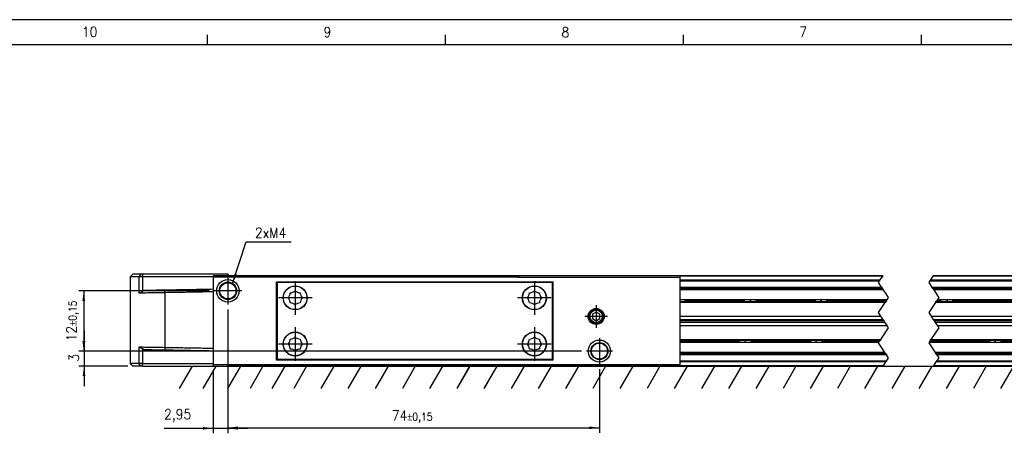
# Model space of a CAD drawing. Header units: millimetres. Extents: x -500 to 1029, y -592 to 328.
# Tile 5 of 24: x -376 to -180, y 245 to 328. Entities that reach past the tile are written whole.
import ezdxf

# ---------------------------------------------------------------- set-up
doc = ezdxf.new("R2010")
doc.units = ezdxf.units.MM
doc.linetypes.add('DOT_CENTER', pattern=[14, 12, -1, 0, -1])
doc.layers.add('1', color=7, linetype='Continuous')
doc.styles.add('CONVERTER_12', font='txt.shx', dxfattribs={"width": 0.9})
doc.dimstyles.new('ME10_DIM_15', dxfattribs={"dimtxt": 2, "dimasz": 2, "dimexe": 1, "dimexo": 1, "dimgap": 1, "dimtad": 1, "dimdsep": 46, "dimtxsty": 'CONVERTER_12', "dimsah": 1, "dimcen": 0.09, "dimclrd": 2, "dimclre": 2, "dimclrt": 2, "dimadec": 0, "dimazin": 0, "dimtfac": 1, "dimtdec": 4, "dimtix": 1, "dimtmove": 0, "dimatfit": 3, "dimfxl": 1, "dimtolj": 1, "dimtzin": 0, "dimarcsym": 0})
doc.dimstyles.new('ME10_DIM_16', dxfattribs={"dimtxt": 2, "dimasz": 2, "dimexe": 1, "dimexo": 1, "dimgap": 1, "dimtad": 1, "dimdsep": 46, "dimtxsty": 'CONVERTER_12', "dimsah": 1, "dimcen": 0.09, "dimclrd": 2, "dimclre": 2, "dimclrt": 2, "dimadec": 0, "dimazin": 0, "dimtol": 1, "dimtp": 0.15, "dimtm": 0.15, "dimtfac": 0.75, "dimtdec": 0, "dimtix": 1, "dimtmove": 0, "dimatfit": 3, "dimfxl": 1, "dimtolj": 1, "dimtzin": 0, "dimarcsym": 0})
doc.dimstyles.new('ME10_DIM_19', dxfattribs={"dimtxt": 2, "dimasz": 2, "dimexe": 1, "dimexo": 1, "dimgap": 1, "dimtad": 1, "dimdsep": 46, "dimtxsty": 'CONVERTER_12', "dimsah": 1, "dimcen": 0.09, "dimclrd": 2, "dimclre": 2, "dimclrt": 2, "dimadec": 0, "dimazin": 0, "dimtfac": 1, "dimtdec": 4, "dimtix": 1, "dimtmove": 0, "dimatfit": 3, "dimfxl": 1, "dimtolj": 1, "dimtzin": 0, "dimarcsym": 0})
doc.dimstyles.new('ME10_DIM_20', dxfattribs={"dimtxt": 2, "dimasz": 2, "dimexe": 1, "dimexo": 1, "dimgap": 1, "dimtad": 1, "dimdsep": 46, "dimtxsty": 'CONVERTER_12', "dimsah": 1, "dimcen": 0.09, "dimclrd": 2, "dimclre": 2, "dimclrt": 2, "dimadec": 0, "dimazin": 0, "dimtol": 1, "dimtp": 0.15, "dimtm": 0.15, "dimtfac": 0.75, "dimtdec": 0, "dimtix": 1, "dimtmove": 0, "dimatfit": 3, "dimfxl": 1, "dimtolj": 1, "dimtzin": 0, "dimarcsym": 0})
doc.dimstyles.get("Standard").update_dxf_attribs({"dimtxt": 0.18, "dimasz": 0.18, "dimexe": 0.18, "dimexo": 0.0625, "dimgap": 0.09, "dimtad": 0, "dimtih": 1, "dimtoh": 1, "dimdec": 4, "dimzin": 0, "dimdsep": 46, "dimtxsty": 'Standard', "dimcen": 0.09, "dimadec": 0, "dimazin": 0, "dimtfac": 1, "dimtdec": 4, "dimtofl": 0, "dimtmove": 0, "dimatfit": 3, "dimfxl": 1, "dimtolj": 1, "dimtzin": 0, "dimarcsym": 0})

# ---------------------------------------------------------------- blocks, each defined once
blk = doc.blocks.new('REGLA_S-670-T__6', base_point=(-353.8, 258.75))
at = {"color": 7, "linetype": 'Continuous'}
for p, q in [((-353.3, 277.05), (-353.8, 276.55)), ((-353.8, 276.55), (-353.8, 259.25)), ((-352.1, 276.55), (-353.8, 276.55)), ((-351.72, 277.05), (-353.3, 277.05)), ((-351.36, 276.55), (-352.1, 276.55)), ((-351.35, 277.05), (-351.72, 277.05)), ((-337.3, 276.55), (-351.36, 276.55)), ((-334.3, 277.05), (-351.35, 277.05)), ((-334.3, 277.05), (-334.3, 276.75)), ((-316.17, 276.75), (-334.3, 276.75)), ((-276.43, 276.75), (-316.17, 276.75)), ((-244.3, 276.75), (-276.43, 276.75)), ((-203.87, 276.75), (-244.3, 276.75)), ((-122.39, 276.75), (-193.87, 276.75)), ((-351.04, 273.81), (-351.36, 273.59)), ((-244.3, 274.21), (-203.98, 274.21)), ((-193.98, 274.21), (-122.49, 274.21)), ((-244.3, 268.7), (-204.31, 268.7)), ((-194.31, 268.7), (-122.82, 268.7)), ((-244.3, 268.04), (-203.86, 268.04)), ((-203.67, 267.75), (-244.3, 267.75)), ((-203.48, 267.46), (-244.3, 267.46)), ((-203.04, 266.8), (-244.3, 266.8)), ((-193.86, 268.04), (-122.38, 268.04)), ((-122.19, 267.75), (-193.67, 267.75)), ((-122, 267.46), (-193.48, 267.46)), ((-121.56, 266.8), (-193.04, 266.8)), ((-351.04, 261.99), (-351.36, 262.21)), ((-203.37, 261.29), (-244.3, 261.29)), ((-121.88, 261.29), (-193.37, 261.29)), ((-352.1, 259.25), (-353.8, 259.25)), ((-353.3, 258.75), (-353.8, 259.25)), ((-351.36, 259.25), (-352.1, 259.25)), ((-351.36, 259.25), (-337.3, 259.25)), ((-351.72, 258.75), (-353.3, 258.75)), ((-351.35, 258.75), (-351.72, 258.75)), ((-351.35, 258.75), (-337.3, 258.75)), ((-337.3, 258.75), (-334.35, 258.75)), ((-328.57, 258.75), (-334.3, 258.75)), ((-320.03, 258.75), (-328.57, 258.75)), ((-316.17, 258.75), (-320.03, 258.75)), ((-276.43, 258.75), (-316.17, 258.75)), ((-272.57, 258.75), (-276.43, 258.75)), ((-264.03, 258.75), (-272.57, 258.75)), ((-244.3, 258.75), (-264.03, 258.75)), ((-203.87, 258.75), (-244.3, 258.75)), ((-193.87, 258.75), (-122.39, 258.75))]:
    blk.add_line(p, q, dxfattribs=at)
at = {"color": 3, "linetype": 'Continuous'}
for p, q in [((-351.72, 277.05), (-352.1, 276.55)), ((-352.1, 276.55), (-352.1, 273.29)), ((-351.35, 277.05), (-351.36, 276.55)), ((-351.36, 276.55), (-351.36, 273.59)), ((-276.48, 276.65), (-316.11, 276.65)), ((-203.94, 276.65), (-244.3, 276.65)), ((-122.46, 276.65), (-193.94, 276.65)), ((-244.3, 275.93), (-204.42, 275.93)), ((-244.3, 275.75), (-204.54, 275.75)), ((-194.54, 275.75), (-123.06, 275.75)), ((-194.42, 275.93), (-122.94, 275.93)), ((-346.92, 273.38), (-346.92, 273.88)), ((-346.92, 273.38), (-346.92, 262.42)), ((-244.3, 274.49), (-204.17, 274.49)), ((-244.3, 274.01), (-203.84, 274.01)), ((-194.17, 274.49), (-122.68, 274.49)), ((-193.84, 274.01), (-122.36, 274.01)), ((-203.05, 271.98), (-244.3, 271.98)), ((-244.3, 271.64), (-203.28, 271.64)), ((-203.41, 271.44), (-244.3, 271.44)), ((-121.93, 271.44), (-193.41, 271.44)), ((-193.28, 271.64), (-121.8, 271.64)), ((-121.57, 271.98), (-193.05, 271.98)), ((-244.3, 264.06), (-204.33, 264.06)), ((-204.46, 263.86), (-244.3, 263.86)), ((-244.3, 263.52), (-204.69, 263.52)), ((-194.69, 263.52), (-123.21, 263.52)), ((-122.98, 263.86), (-194.46, 263.86)), ((-194.33, 264.06), (-122.85, 264.06)), ((-352.1, 262.51), (-352.1, 259.25)), ((-351.36, 262.21), (-351.36, 259.25)), ((-346.92, 262.42), (-346.92, 261.92)), ((-203.5, 261.49), (-244.3, 261.49)), ((-203.18, 261.01), (-244.3, 261.01)), ((-122.02, 261.49), (-193.5, 261.49)), ((-121.69, 261.01), (-193.18, 261.01)), ((-351.72, 258.75), (-352.1, 259.25)), ((-351.35, 258.75), (-351.36, 259.25)), ((-203.2, 259.75), (-244.3, 259.75)), ((-203.33, 259.57), (-244.3, 259.57)), ((-121.84, 259.57), (-193.33, 259.57)), ((-121.72, 259.75), (-193.2, 259.75)), ((-316.11, 258.85), (-276.48, 258.85)), ((-244.3, 258.85), (-203.81, 258.85)), ((-193.81, 258.85), (-122.32, 258.85))]:
    blk.add_line(p, q, dxfattribs=at)
at = {"color": 2, "linetype": 'DOT_CENTER'}
for p, q in [((-204.42, 275.93), (-203.94, 276.65)), ((-203.94, 276.65), (-203.87, 276.75)), ((-193.94, 276.65), (-194.42, 275.93)), ((-193.87, 276.75), (-193.94, 276.65)), ((-204.77, 275.4), (-204.54, 275.75)), ((-204.17, 274.49), (-204.77, 275.4)), ((-204.54, 275.75), (-204.42, 275.93)), ((-194.54, 275.75), (-194.77, 275.4)), ((-194.77, 275.4), (-194.17, 274.49)), ((-194.42, 275.93), (-194.54, 275.75)), ((-204.17, 274.49), (-203.98, 274.21)), ((-203.84, 274.01), (-203.98, 274.21)), ((-203.12, 272.92), (-203.84, 274.01)), ((-202.77, 272.4), (-203.12, 272.92)), ((-193.98, 274.21), (-194.17, 274.49)), ((-193.98, 274.21), (-193.84, 274.01)), ((-193.84, 274.01), (-193.17, 273)), ((-193.17, 273), (-193.12, 272.92)), ((-193.12, 272.92), (-192.77, 272.4)), ((-203.18, 271.78), (-244.3, 271.78)), ((-204.77, 269.4), (-203.41, 271.44)), ((-203.28, 271.64), (-203.41, 271.44)), ((-203.28, 271.64), (-203.18, 271.78)), ((-203.18, 271.78), (-203.13, 271.86)), ((-203.13, 271.86), (-203.05, 271.98)), ((-203.05, 271.98), (-202.77, 272.4)), ((-193.41, 271.44), (-194.77, 269.4)), ((-193.41, 271.44), (-193.28, 271.64)), ((-193.18, 271.78), (-193.28, 271.64)), ((-193.13, 271.86), (-193.18, 271.78)), ((-121.7, 271.78), (-193.18, 271.78)), ((-193.05, 271.98), (-193.13, 271.86)), ((-192.77, 272.4), (-193.05, 271.98)), ((-204.31, 268.7), (-204.77, 269.4)), ((-204.21, 268.55), (-204.31, 268.7)), ((-194.77, 269.4), (-194.31, 268.7)), ((-194.31, 268.7), (-194.21, 268.55)), ((-203.86, 268.04), (-204.21, 268.55)), ((-203.67, 267.75), (-203.86, 268.04)), ((-203.48, 267.46), (-203.67, 267.75)), ((-203.14, 266.95), (-203.48, 267.46)), ((-203.04, 266.8), (-203.14, 266.95)), ((-202.77, 266.4), (-203.04, 266.8)), ((-194.21, 268.55), (-193.86, 268.04)), ((-193.86, 268.04), (-193.67, 267.75)), ((-193.67, 267.75), (-193.48, 267.46)), ((-193.48, 267.46), (-193.14, 266.95)), ((-193.14, 266.95), (-193.04, 266.8)), ((-193.04, 266.8), (-192.77, 266.4)), ((-204.33, 264.06), (-202.77, 266.4)), ((-192.77, 266.4), (-194.33, 264.06)), ((-244.3, 263.72), (-204.56, 263.72)), ((-204.77, 263.4), (-204.69, 263.52)), ((-204.23, 262.58), (-204.77, 263.4)), ((-204.69, 263.52), (-204.61, 263.65)), ((-204.61, 263.65), (-204.56, 263.72)), ((-204.56, 263.72), (-204.46, 263.86)), ((-204.33, 264.06), (-204.46, 263.86)), ((-194.69, 263.52), (-194.77, 263.4)), ((-194.77, 263.4), (-194.23, 262.58)), ((-194.61, 263.65), (-194.69, 263.52)), ((-194.56, 263.72), (-194.61, 263.65)), ((-194.46, 263.86), (-194.56, 263.72)), ((-194.56, 263.72), (-123.08, 263.72)), ((-194.46, 263.86), (-194.33, 264.06)), ((-203.5, 261.49), (-204.23, 262.58)), ((-203.37, 261.29), (-203.5, 261.49)), ((-203.37, 261.29), (-203.18, 261.01)), ((-202.77, 260.4), (-203.18, 261.01)), ((-194.23, 262.58), (-193.5, 261.49)), ((-193.5, 261.49), (-193.37, 261.29)), ((-193.18, 261.01), (-193.37, 261.29)), ((-193.18, 261.01), (-192.77, 260.4)), ((-203.74, 258.95), (-203.81, 258.85)), ((-203.74, 258.95), (-203.33, 259.57)), ((-203.33, 259.57), (-203.2, 259.75)), ((-203.2, 259.75), (-202.77, 260.4)), ((-193.74, 258.95), (-193.81, 258.85)), ((-193.33, 259.57), (-193.74, 258.95)), ((-193.2, 259.75), (-193.33, 259.57)), ((-192.77, 260.4), (-193.2, 259.75)), ((-203.81, 258.85), (-203.87, 258.75)), ((-193.81, 258.85), (-193.87, 258.75))]:
    blk.add_line(p, q, dxfattribs=at)
at = {"color": 7, "linetype": 'Continuous'}
for points, knots in [([(-352.02, 273.29), (-352.03, 273.29), (-352.06, 273.29), (-352.08, 273.29), (-352.1, 273.29)], [0, 0, 0, 0, 0.03784451, 0.07535163, 0.07535163, 0.07535163, 0.07535163]), ([(-351.36, 273.59), (-351.42, 273.55), (-351.55, 273.47), (-351.73, 273.38), (-351.89, 273.32), (-351.98, 273.3), (-352.02, 273.29)], [0, 0, 0, 0, 0.2322232, 0.4424336, 0.6194337, 0.7344718, 0.7344718, 0.7344718, 0.7344718]), ([(-346.92, 273.38), (-347.41, 273.37), (-348.35, 273.36), (-349.7, 273.33), (-350.92, 273.31), (-351.67, 273.3), (-352.02, 273.29)], [0, 0, 0, 0, 1.45285, 2.839722, 4.057135, 5.101104, 5.101104, 5.101104, 5.101104]), ([(-346.92, 273.88), (-347.37, 273.87), (-348.25, 273.86), (-349.39, 273.84), (-350.31, 273.82), (-350.8, 273.81), (-351.04, 273.81)], [0, 0, 0, 0, 1.348748, 2.635871, 3.411692, 4.119118, 4.119118, 4.119118, 4.119118]), ([(-337.3, 274.05), (-337.85, 274.04), (-338.95, 274.02), (-341.1, 273.98), (-343.76, 273.93), (-345.87, 273.9), (-346.92, 273.88)], [0, 0, 0, 0, 1.651431, 3.302863, 6.463121, 9.622621, 9.622621, 9.622621, 9.622621]), ([(-337.3, 273.55), (-337.85, 273.54), (-338.95, 273.52), (-341.1, 273.48), (-343.76, 273.43), (-345.87, 273.4), (-346.92, 273.38)], [0, 0, 0, 0, 1.651431, 3.302863, 6.463247, 9.623627, 9.623627, 9.623627, 9.623627]), ([(-352.01, 262.51), (-352.02, 262.51), (-352.05, 262.51), (-352.08, 262.51), (-352.1, 262.51)], [0, 0, 0, 0, 0.04570452, 0.09092027, 0.09092027, 0.09092027, 0.09092027]), ([(-346.92, 262.42), (-347.41, 262.43), (-348.35, 262.44), (-349.7, 262.47), (-350.91, 262.49), (-351.66, 262.5), (-352.01, 262.51)], [0, 0, 0, 0, 1.45285, 2.839722, 4.047794, 5.085535, 5.085535, 5.085535, 5.085535]), ([(-352.01, 262.51), (-351.96, 262.5), (-351.88, 262.47), (-351.74, 262.42), (-351.56, 262.34), (-351.43, 262.26), (-351.36, 262.21)], [0, 0, 0, 0, 0.1301788, 0.2770345, 0.4475943, 0.7194568, 0.7194568, 0.7194568, 0.7194568]), ([(-346.92, 261.92), (-347.37, 261.93), (-348.25, 261.94), (-349.39, 261.96), (-350.31, 261.98), (-350.8, 261.99), (-351.04, 261.99)], [0, 0, 0, 0, 1.348748, 2.635871, 3.411692, 4.119118, 4.119118, 4.119118, 4.119118]), ([(-337.3, 262.25), (-337.85, 262.26), (-338.95, 262.28), (-341.1, 262.32), (-343.76, 262.37), (-345.87, 262.4), (-346.92, 262.42)], [0, 0, 0, 0, 1.651431, 3.302863, 6.463247, 9.623627, 9.623627, 9.623627, 9.623627]), ([(-337.3, 261.75), (-337.85, 261.76), (-338.95, 261.78), (-341.1, 261.82), (-343.76, 261.87), (-345.87, 261.9), (-346.92, 261.92)], [0, 0, 0, 0, 1.651431, 3.302863, 6.463121, 9.622621, 9.622621, 9.622621, 9.622621])]:
    blk.add_open_spline(points, degree=3, knots=knots, dxfattribs=at)
blk = doc.blocks.new('CABEZA_ROSCADA_REGLA_S__7', base_point=(-337.3, 258.75))
at = {"color": 7, "linetype": 'Continuous'}
for p, q in [((-334.3, 276.75), (-337.3, 276.75)), ((-337.3, 276.75), (-337.3, 276.45)), ((-316.17, 276.75), (-334.3, 276.75)), ((-316, 276.45), (-316.17, 276.75)), ((-276.43, 276.75), (-276.6, 276.45)), ((-244.3, 276.75), (-276.43, 276.75)), ((-244.3, 276.45), (-244.3, 276.75)), ((-337.3, 276.45), (-337.3, 259.05)), ((-316, 276.45), (-337.3, 276.45)), ((-324.65, 275.55), (-323.75, 275.55)), ((-324.65, 259.95), (-324.65, 275.55)), ((-323.75, 275.4), (-324.47, 275.4)), ((-324.47, 260.1), (-324.47, 275.4)), ((-323.75, 275.55), (-270.5, 275.55)), ((-323.75, 275.55), (-323.75, 275.4)), ((-270.5, 275.4), (-323.75, 275.4)), ((-276.6, 276.45), (-316, 276.45)), ((-276.6, 276.45), (-244.3, 276.45)), ((-270.5, 275.55), (-269.6, 275.55)), ((-270.5, 275.4), (-270.5, 275.55)), ((-269.77, 275.4), (-270.5, 275.4)), ((-269.77, 275.4), (-269.77, 260.1)), ((-269.6, 259.95), (-269.6, 275.55)), ((-244.3, 259.05), (-244.3, 276.45)), ((-261, 269.52), (-261.75, 269.08)), ((-261.75, 269.08), (-261.75, 268.22)), ((-260.25, 269.08), (-261, 269.52)), ((-260.25, 268.22), (-260.25, 269.08)), ((-261.75, 268.22), (-261, 267.78)), ((-261, 267.78), (-260.25, 268.22)), ((-337.3, 259.05), (-337.3, 258.75)), ((-337.3, 259.05), (-316, 259.05)), ((-323.75, 259.95), (-324.65, 259.95)), ((-324.47, 260.1), (-323.75, 260.1)), ((-323.75, 260.1), (-270.5, 260.1)), ((-323.75, 260.1), (-323.75, 259.95)), ((-270.5, 259.95), (-323.75, 259.95)), ((-316.17, 258.75), (-316, 259.05)), ((-316, 259.05), (-276.6, 259.05)), ((-276.6, 259.05), (-244.3, 259.05)), ((-276.6, 259.05), (-276.43, 258.75)), ((-270.5, 260.1), (-269.77, 260.1)), ((-270.5, 259.95), (-270.5, 260.1)), ((-269.6, 259.95), (-270.5, 259.95)), ((-244.3, 258.75), (-244.3, 259.05)), ((-337.3, 258.75), (-334.35, 258.75)), ((-334.35, 258.75), (-334.3, 258.75)), ((-328.57, 258.75), (-334.3, 258.75)), ((-320.03, 258.75), (-328.57, 258.75)), ((-316.17, 258.75), (-320.03, 258.75)), ((-272.57, 258.75), (-276.43, 258.75)), ((-264.03, 258.75), (-272.57, 258.75)), ((-244.3, 258.75), (-264.03, 258.75))]:
    blk.add_line(p, q, dxfattribs=at)
for centre, radius in [((-334.35, 273.75), 2.24), ((-334.35, 273.75), 1.74), ((-334.35, 273.75), 1.62), ((-320.95, 272.35), 2.4), ((-320.95, 272.35), 2.35), ((-273.3, 272.35), 2.4), ((-273.3, 272.35), 2.35), ((-261, 268.65), 1.6), ((-261, 268.65), 1.42), ((-261, 268.65), 1.25), ((-320.95, 263.15), 2.4), ((-320.95, 263.15), 2.35), ((-273.3, 263.15), 2.4), ((-273.3, 263.15), 2.35), ((-260.35, 261.75), 2.2), ((-260.35, 261.75), 1.7), ((-260.35, 261.75), 1.6)]:
    blk.add_circle(centre, radius, dxfattribs=at)
for centre, start, end in [((-323.44, 273.38), 316.4323, 358.5677), ((-321.98, 274.85), 271.4323, 313.5677), ((-319.92, 274.85), 226.4323, 268.5677), ((-318.45, 273.38), 181.4323, 223.5677), ((-275.79, 273.38), 316.4323, 358.5677), ((-274.33, 274.85), 271.4323, 313.5677), ((-272.27, 274.85), 226.4323, 268.5677), ((-270.8, 273.38), 181.4323, 223.5677), ((-323.44, 271.32), 1.4323, 43.5677), ((-321.98, 269.85), 46.4323, 88.5677), ((-319.92, 269.85), 91.4323, 133.5677), ((-318.45, 271.32), 136.4323, 178.5677), ((-275.79, 271.32), 1.4323, 43.5677), ((-274.33, 269.85), 46.4323, 88.5677), ((-272.27, 269.85), 91.4323, 133.5677), ((-270.8, 271.32), 136.4323, 178.5677), ((-323.44, 264.18), 316.4323, 358.5677), ((-323.44, 262.12), 1.4323, 43.5677), ((-321.98, 265.65), 271.4323, 313.5677), ((-319.92, 265.65), 226.4323, 268.5677), ((-318.45, 264.18), 181.4323, 223.5677), ((-318.45, 262.12), 136.4323, 178.5677), ((-275.79, 264.18), 316.4323, 358.5677), ((-275.79, 262.12), 1.4323, 43.5677), ((-274.33, 265.65), 271.4323, 313.5677), ((-272.27, 265.65), 226.4323, 268.5677), ((-270.8, 264.18), 181.4323, 223.5677), ((-270.8, 262.12), 136.4323, 178.5677), ((-321.98, 260.65), 46.4323, 88.5677), ((-319.92, 260.65), 91.4323, 133.5677), ((-274.33, 260.65), 46.4323, 88.5677), ((-272.27, 260.65), 91.4323, 133.5677)]:
    blk.add_arc(centre, 1.5, start, end, dxfattribs=at)
at = {"layer": '1', "color": 2, "linetype": 'DOT_CENTER'}
for p, q in [((-334.35, 276.49), (-334.35, 271.01)), ((-320.95, 275.7), (-320.95, 269)), ((-273.3, 275.7), (-273.3, 269)), ((-331.61, 273.75), (-337.09, 273.75)), ((-317.6, 272.35), (-324.3, 272.35)), ((-269.95, 272.35), (-276.65, 272.35)), ((-261, 270.9), (-261, 266.4)), ((-258.75, 268.65), (-263.25, 268.65)), ((-320.95, 266.5), (-320.95, 259.8)), ((-273.3, 266.5), (-273.3, 259.8)), ((-317.6, 263.15), (-324.3, 263.15)), ((-269.95, 263.15), (-276.65, 263.15)), ((-260.35, 264.35), (-260.35, 259.15)), ((-257.75, 261.75), (-262.95, 261.75))]:
    blk.add_line(p, q, dxfattribs=at)
blk = doc.blocks.new('REGLA_S2-670-T__8', base_point=(-353.8, 258.75))
for name, p in [('REGLA_S-670-T__6', (-353.8, 258.75)), ('CABEZA_ROSCADA_REGLA_S__7', (-337.3, 258.75))]:
    blk.add_blockref(name, p)
blk = doc.blocks.new('*D66')
at = {"layer": '1', "color": 2, "linetype": 'Continuous'}
for p, q in [((-363.01, 265.75), (-363.01, 261.75)), ((-263.95, 261.75), (-364.01, 261.75)), ((-363.01, 261.75), (-363.01, 258.75)), ((-354.3, 258.75), (-364.01, 258.75)), ((-363.01, 258.75), (-363.01, 254.75))]:
    blk.add_line(p, q, dxfattribs=at)
at = {"layer": '1', "color": 2}
for points in [[(-363.28, 263.75), (-362.75, 263.75), (-363.01, 261.75)], [(-362.75, 256.75), (-363.28, 256.75), (-363.01, 258.75)]]:
    blk.add_solid(points, dxfattribs=at)
at = {"layer": '1', "color": 2, "insert": (-364.01, 259.65), "char_height": 2, "attachment_point": 7, "rotation": 90, "line_spacing_factor": 0.60024, "style": 'CONVERTER_12'}
blk.add_mtext('3', dxfattribs=at)
blk = doc.blocks.new('*D67')
at = {"layer": '1', "color": 2, "linetype": 'Continuous'}
for p, q in [((-338.09, 273.75), (-364.07, 273.75)), ((-363.07, 273.75), (-363.07, 261.75)), ((-263.95, 261.75), (-364.07, 261.75))]:
    blk.add_line(p, q, dxfattribs=at)
at = {"layer": '1', "color": 2}
for points in [[(-362.81, 271.75), (-363.33, 271.75), (-363.07, 273.75)], [(-363.33, 263.75), (-362.81, 263.75), (-363.07, 261.75)]]:
    blk.add_solid(points, dxfattribs=at)
at = {"layer": '1', "color": 2, "insert": (-364.07, 263.69), "char_height": 2, "attachment_point": 7, "rotation": 90, "line_spacing_factor": 0.60024, "style": 'CONVERTER_12'}
blk.add_mtext('\\C2;12\\C2;\\H1.5;{\\Fgdt;`}0,15', dxfattribs=at)
blk = doc.blocks.new('*D70')
at = {"layer": '1', "color": 2, "linetype": 'Continuous'}
for p, q in [((-334.35, 270.01), (-334.35, 245.36)), ((-337.3, 257.75), (-337.3, 245.36)), ((-347.06, 246.36), (-337.3, 246.36)), ((-337.3, 246.36), (-334.35, 246.36)), ((-334.35, 246.36), (-330.35, 246.36))]:
    blk.add_line(p, q, dxfattribs=at)
at = {"layer": '1', "color": 2}
for points in [[(-339.3, 246.09), (-339.3, 246.62), (-337.3, 246.36)], [(-332.35, 246.62), (-332.35, 246.09), (-334.35, 246.36)]]:
    blk.add_solid(points, dxfattribs=at)
at = {"layer": '1', "color": 2, "insert": (-347.06, 247.56), "char_height": 2, "attachment_point": 7, "rotation": 0.0001, "line_spacing_factor": 0.60024, "style": 'CONVERTER_12'}
blk.add_mtext('2,95', dxfattribs=at)
blk = doc.blocks.new('*D71')
at = {"layer": '1', "color": 2, "linetype": 'Continuous'}
for p, q in [((-334.35, 270.01), (-334.35, 245.46)), ((-260.35, 258.15), (-260.35, 245.46)), ((-334.35, 246.46), (-260.35, 246.46))]:
    blk.add_line(p, q, dxfattribs=at)
at = {"layer": '1', "color": 2}
for points in [[(-332.35, 246.72), (-332.35, 246.19), (-334.35, 246.46)], [(-262.35, 246.19), (-262.35, 246.72), (-260.35, 246.46)]]:
    blk.add_solid(points, dxfattribs=at)
at = {"layer": '1', "color": 2, "insert": (-301.71, 247.46), "char_height": 2, "attachment_point": 7, "rotation": 0.0001, "line_spacing_factor": 0.60024, "style": 'CONVERTER_12'}
blk.add_mtext('\\C2;74\\C2;\\H1.5;{\\Fgdt;`}0,15', dxfattribs=at)
blk = doc.blocks.new('_A2', base_point=(89.41, -87.22))
at = {"layer": '1', "color": 2, "linetype": 'Continuous'}
for p, q in [((94.41, 327.78), (-499.59, 327.78)), ((-338.44, 322.78), (-338.44, 324.78)), ((-291.02, 322.78), (-291.02, 324.78)), ((-243.6, 322.78), (-243.6, 324.78)), ((-196.19, 322.78), (-196.19, 324.78))]:
    blk.add_line(p, q, dxfattribs=at)
at = {"layer": '1', "color": 7, "linetype": 'Continuous'}
blk.add_line((89.41, 322.78), (-479.59, 322.78), dxfattribs=at)
at = {"layer": '1', "color": 2, "char_height": 2, "attachment_point": 4, "line_spacing_factor": 1.20048, "style": 'CONVERTER_12'}
for s, insert in [('10', (-363.42, 325.37)), ('9', (-315.31, 325.31)), ('8', (-267.91, 325.28)), ('7', (-220.56, 325.33))]:
    blk.add_mtext(s, dxfattribs=dict(at, insert=insert))
blk = doc.blocks.new('Bottom2', base_point=(-249.799, 267.9))
at = {"layer": '1', "color": 2, "linetype": 'Continuous'}
for p, q in [((-341.466, 258.75), (-344.036, 254.3)), ((-343.697, 258.75), (-24.736, 258.75)), ((-336.766, 258.75), (-339.336, 254.3)), ((-331.866, 258.75), (-334.436, 254.3)), ((-327.366, 258.75), (-329.936, 254.3)), ((-323.03, 258.75), (-325.6, 254.3)), ((-318.666, 258.75), (-321.236, 254.3)), ((-313.266, 258.75), (-315.836, 254.3)), ((-307.866, 258.75), (-310.436, 254.3)), ((-302.451, 258.75), (-305.02, 254.3)), ((-297.035, 258.75), (-299.604, 254.3)), ((-297.026, 258.75), (-299.596, 254.3)), ((-291.62, 258.75), (-294.189, 254.3)), ((-291.606, 258.75), (-294.176, 254.3)), ((-286.204, 258.75), (-288.773, 254.3)), ((-286.186, 258.75), (-288.756, 254.3)), ((-280.789, 258.75), (-283.358, 254.3)), ((-280.766, 258.75), (-283.336, 254.3)), ((-275.373, 258.75), (-277.942, 254.3)), ((-269.957, 258.75), (-272.527, 254.3)), ((-264.542, 258.75), (-267.111, 254.3)), ((-259.126, 258.75), (-261.696, 254.3)), ((-253.711, 258.75), (-256.28, 254.3)), ((-248.295, 258.75), (-250.865, 254.3)), ((-242.88, 258.75), (-245.449, 254.3)), ((-237.464, 258.75), (-240.033, 254.3)), ((-232.049, 258.75), (-234.618, 254.3)), ((-226.633, 258.75), (-229.202, 254.3)), ((-221.218, 258.75), (-223.787, 254.3)), ((-215.802, 258.75), (-218.371, 254.3)), ((-210.386, 258.75), (-212.956, 254.3)), ((-204.971, 258.75), (-207.54, 254.3)), ((-199.555, 258.75), (-202.125, 254.3)), ((-194.14, 258.75), (-196.709, 254.3)), ((-188.724, 258.75), (-191.294, 254.3)), ((-183.309, 258.75), (-185.878, 254.3)), ((-177.893, 258.75), (-180.462, 254.3))]:
    blk.add_line(p, q, dxfattribs=at)
at = {"layer": '1', "color": 2}
blk.add_solid([(-333.04, 277.195), (-332.54, 277.031), (-333.415, 275.213)], dxfattribs=at)
blk.add_blockref('REGLA_S2-670-T__8', (-353.799, 258.75))
at = {"layer": '1', "color": 2, "style": 'CONVERTER_12', "width": 0.9}
blk.add_text('2xM4', height=2, dxfattribs=at).set_placement((-328.971, 284.334))
at = {"layer": '1'}
for base, p1, p2, dimstyle, picture, middle in [((-363.069, 273.75), (-262.952, 261.75), (-337.09, 273.75), 'ME10_DIM_16', '*D67', (-365.069, 267.75)), ((-363.014, 261.75), (-353.299, 258.75), (-262.952, 261.75), 'ME10_DIM_15', '*D66', (-365.014, 260.25))]:
    dim = blk.add_linear_dim(base=base, p1=p1, p2=p2, angle=90, dimstyle=dimstyle, dxfattribs=at)
    dim.commit()
    dim.dimension.update_dxf_attribs({"geometry": picture, "text_midpoint": middle, "text_rotation": 90})
for base, p1, p2, dimstyle, picture, middle in [((-337.299, 246.356), (-334.352, 271.012), (-337.299, 258.75), 'ME10_DIM_19', '*D70', (-344.314, 248.456)), ((-334.352, 246.456), (-260.352, 259.15), (-334.352, 271.012), 'ME10_DIM_20', '*D71', (-297.352, 248.456))]:
    dim = blk.add_linear_dim(base=base, p1=p1, p2=p2, dimstyle=dimstyle, dxfattribs=at)
    dim.commit()
    dim.dimension.update_dxf_attribs({"geometry": picture, "text_midpoint": middle, "text_rotation": 0.00014})
at = {"layer": '1', "color": 2, "linetype": 'Continuous', "has_arrowhead": 0}
blk.add_leader([(-333.415, 275.213), (-330.688, 283.495), (-321.779, 283.495)], dimstyle='Standard', dxfattribs=at)

msp = doc.modelspace()

# ---------------------------------------------------------------- block references
for name, p in [('_A2', (89.41, -87.22)), ('Bottom2', (-249.8, 267.9))]:
    msp.add_blockref(name, p)

doc.saveas('drawing.dxf')
